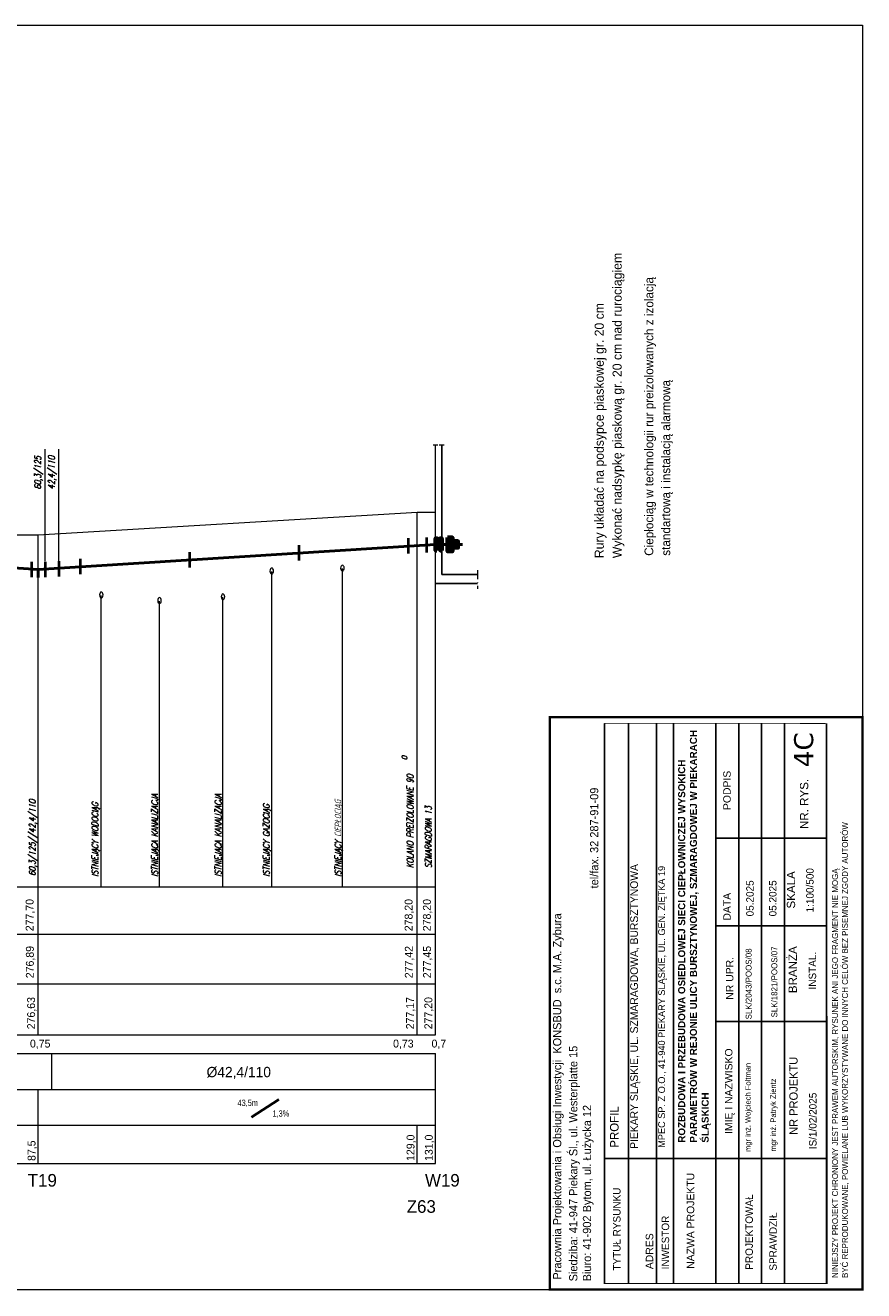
# Model space of a CAD drawing. Extents: x 6567519 to 6569315, y 5583523 to 5585607.
# Tile 67 of 67: x 6568630 to 6568814, y 5585308 to 5585585. Entities that reach past the tile are written whole.
import ezdxf

# ---------------------------------------------------------------- set-up
doc = ezdxf.new("R2010")
doc.units = 0
doc.linetypes.add('GAK', pattern=[3.5, 2, -0.7, 0.1, -0.7])
doc.linetypes.add('KOC', pattern=[2, 1.5, -0.5])
for name, color, linetype, lineweight in [('0-przyłącze', 7, 'CONTINUOUS', 50), ('monitorigng', 220, 'KOC', 30), ('pomocnicza', 140, 'CONTINUOUS', 30), ('siec', 7, 'GAK', 70), ('tekst', 2, 'CONTINUOUS', 20)]:
    doc.layers.add(name, color=color, linetype=linetype, lineweight=lineweight)
for name, color, linetype in [('_D.OBRZEŻE', 43, 'CONTINUOUS'), ('tabela', 141, 'CONTINUOUS'), ('teren', 7, 'CONTINUOUS')]:
    doc.layers.add(name, color=color, linetype=linetype)
doc.styles.add('Opisy018', font='verdana.ttf', dxfattribs={"height": 20})
doc.styles.add('ULICA', font='SIMPLEX', dxfattribs={"width": 0.8, "oblique": 15.00003, "height": 1.25})

msp = doc.modelspace()

# ---------------------------------------------------------------- hatches: boundary and pattern name
at = {"layer": 'siec', "lineweight": 20}
h = msp.add_hatch(color=3, dxfattribs=at)
h.paths.add_polyline_path([(6568725.176, 5585471.859), (6568725.176, 5585471.154), (6568723.984, 5585471.154), (6568723.984, 5585471.859)])
h.paths.add_polyline_path([(6568723.984, 5585470.449), (6568723.984, 5585471.154), (6568725.176, 5585471.154), (6568725.176, 5585470.449)])
h.paths.add_polyline_path([(6568722.917, 5585471.154), (6568723.984, 5585471.154), (6568723.984, 5585470.449), (6568723.984, 5585469.663), (6568722.917, 5585469.663)])
h.paths.add_polyline_path([(6568722.917, 5585472.645), (6568723.984, 5585472.645), (6568723.984, 5585471.154), (6568722.917, 5585471.154)])
at = {"layer": 'siec', "linetype": 'Continuous'}
for points in [[(6568720.265, 5585472.458), (6568720.56, 5585472.458), (6568720.561, 5585469.85), (6568720.265, 5585469.85)], [(6568721.321, 5585472.458), (6568721.616, 5585472.458), (6568721.616, 5585469.85), (6568721.321, 5585469.85)]]:
    msp.add_hatch(color=256, dxfattribs=at).paths.add_polyline_path(points)

# ---------------------------------------------------------------- linework, layer by layer
at = {"layer": '0-przyłącze', "color": 1, "linetype": 'ByBlock', "lineweight": 40}
for p, q in [((6568718.267, 5585472.707), (6568718.267, 5585469.349)), ((6568690.327, 5585471.002), (6568690.327, 5585467.643)), ((6568714.279, 5585472.516), (6568714.279, 5585469.158)), ((6568631.768, 5585467.304), (6568631.768, 5585463.946)), ((6568634.762, 5585467.307), (6568634.762, 5585463.949)), ((6568637.76, 5585467.466), (6568637.76, 5585464.108)), ((6568642.423, 5585467.973), (6568642.423, 5585464.615)), ((6568666.375, 5585469.488), (6568666.375, 5585466.129))]:
    msp.add_line(p, q, dxfattribs=at)
at = {"layer": '0-przyłącze', "color": 0, "lineweight": 20, "extrusion": (0, 0, -1)}
for centre in [(6568684.401, 5585465.329), (6568699.874, 5585465.957), (6568647.069, 5585460.08), (6568659.804, 5585458.847), (6568673.718, 5585459.656)]:
    msp.add_ellipse(centre, major_axis=(0, 0.646), ratio=0.5936938, dxfattribs=at)
at = {"layer": '_D.OBRZEŻE', "color": 0}
for p, q in [((6568757.311, 5585309.158), (6568757.311, 5585431.932)), ((6568762.509, 5585309.195), (6568762.509, 5585431.93)), ((6568768.646, 5585309.214), (6568768.646, 5585431.928)), ((6568772.424, 5585309.214), (6568772.424, 5585431.927)), ((6568781.679, 5585309.214), (6568781.679, 5585431.923)), ((6568786.679, 5585309.214), (6568786.679, 5585431.922)), ((6568791.679, 5585309.214), (6568791.679, 5585431.92)), ((6568796.679, 5585309.214), (6568796.679, 5585431.918)), ((6568805.932, 5585309.214), (6568805.932, 5585431.915)), ((6568805.932, 5585406.787), (6568781.679, 5585406.787)), ((6568805.932, 5585387.598), (6568781.679, 5585387.598)), ((6568805.932, 5585366.585), (6568781.679, 5585366.585)), ((6568805.932, 5585336.586), (6568757.311, 5585336.586))]:
    msp.add_line(p, q, dxfattribs=at)
for points, const_width in [([(6568745.311, 5585307.897), (6568745.311, 5585433.297), (6568813.784, 5585433.297), (6568813.784, 5585307.897)], 0.518), ([(6568757.285, 5585431.932), (6568757.285, 5585309.214), (6568806.082, 5585309.214), (6568806.005, 5585431.915)], 0.148)]:
    msp.add_lwpolyline(points, close=True, dxfattribs=dict(at, const_width=const_width))
at = {"layer": 'monitorigng', "color": 2, "linetype": 'ByBlock', "lineweight": 20}
msp.add_line((6568684.401, 5585396.154), (6568684.401, 5585465.234), dxfattribs=at)
at = {"layer": 'monitorigng', "color": 6, "linetype": 'ByBlock', "lineweight": 20}
msp.add_line((6568699.874, 5585396.154), (6568699.874, 5585465.862), dxfattribs=at)
at = {"layer": 'monitorigng', "color": 5, "linetype": 'ByBlock', "lineweight": 20}
msp.add_line((6568647.069, 5585396.154), (6568647.069, 5585459.986), dxfattribs=at)
at = {"layer": 'monitorigng', "color": 44, "linetype": 'ByBlock', "lineweight": 20}
for p, q in [((6568659.804, 5585396.154), (6568659.804, 5585458.753)), ((6568673.718, 5585396.154), (6568673.718, 5585459.591))]:
    msp.add_line(p, q, dxfattribs=at)
at = {"layer": 'pomocnicza', "color": 0, "lineweight": 20}
for p, q in [((6568633.265, 5585363.693), (6568633.265, 5585396.154)), ((6568716.265, 5585363.693), (6568716.265, 5585396.154)), ((6568720.265, 5585363.693), (6568720.265, 5585396.154)), ((6568720.265, 5585335.54), (6568720.265, 5585359.582)), ((6568633.265, 5585335.54), (6568633.265, 5585351.736)), ((6568716.265, 5585335.54), (6568716.265, 5585343.916))]:
    msp.add_line(p, q, dxfattribs=at)
at = {"layer": 'siec', "linetype": 'ByBlock', "lineweight": 20}
for p, q in [((6568204.74, 5585584.897), (6568813.784, 5585584.897)), ((6568813.784, 5585584.897), (6568813.784, 5585307.897)), ((6568634.762, 5585467.466), (6568634.762, 5585491.998)), ((6568637.76, 5585467.018), (6568637.76, 5585492.045)), ((6568716.265, 5585478.154), (6568633.265, 5585473.154)), ((6568716.265, 5585396.154), (6568716.265, 5585478.154)), ((6568720.265, 5585478.154), (6568716.265, 5585478.154)), ((6568720.265, 5585396.154), (6568720.265, 5585478.154)), ((6568633.265, 5585473.154), (6568621.265, 5585473.154)), ((6568633.265, 5585396.154), (6568633.265, 5585473.154)), ((6568204.74, 5585307.897), (6568813.784, 5585307.897))]:
    msp.add_line(p, q, dxfattribs=at)
at = {"layer": 'siec', "color": 0, "linetype": 'ByBlock', "lineweight": 20}
for p, q in [((6568719.754, 5585492.944), (6568720.777, 5585492.944)), ((6568721.104, 5585492.944), (6568722.127, 5585492.944)), ((6568636.265, 5585351.736), (6568636.265, 5585359.582))]:
    msp.add_line(p, q, dxfattribs=at)
at = {"layer": 'siec', "color": 0, "linetype": 'Continuous', "lineweight": 20}
msp.add_line((6568720.265, 5585473.451), (6568720.265, 5585492.944), dxfattribs=at)
at = {"layer": 'siec', "linetype": 'ByBlock', "lineweight": 50}
for p, q in [((6568633.265, 5585465.654), (6568549.265, 5585471.454)), ((6568720.265, 5585471.154), (6568633.265, 5585465.654)), ((6568633.265, 5585463.921), (6568633.265, 5585465.654))]:
    msp.add_line(p, q, dxfattribs=at)
at = {"layer": 'siec', "color": 1, "linetype": 'ByBlock', "lineweight": 50}
msp.add_line((6568720.265, 5585471.154), (6568726.168, 5585471.154), dxfattribs=at)
at = {"layer": 'siec', "color": 1, "lineweight": 20}
msp.add_line((6568729.435, 5585465.547), (6568729.435, 5585461.397), dxfattribs=at)
at = {"layer": 'siec', "linetype": 'Continuous'}
for points in [[(6568722.917, 5585472.645), (6568723.984, 5585472.645), (6568723.984, 5585469.663), (6568722.917, 5585469.663)], [(6568720.561, 5585469.85), (6568720.265, 5585469.85), (6568720.265, 5585472.458), (6568720.561, 5585472.458)], [(6568721.616, 5585469.85), (6568721.321, 5585469.85), (6568721.321, 5585472.458), (6568721.616, 5585472.458)], [(6568723.984, 5585471.859), (6568725.176, 5585471.859), (6568725.176, 5585470.449), (6568723.984, 5585470.449)]]:
    msp.add_lwpolyline(points, close=True, dxfattribs=at)
at = {"layer": 'tabela', "color": 0, "linetype": 'ByBlock', "lineweight": 20}
for p, q in [((6568458.265, 5585396.154), (6568720.265, 5585396.154)), ((6568458.265, 5585385.747), (6568720.265, 5585385.747)), ((6568458.265, 5585374.886), (6568720.265, 5585374.886)), ((6568458.265, 5585374.886), (6568720.265, 5585374.886)), ((6568458.265, 5585363.693), (6568720.265, 5585363.693)), ((6568458.265, 5585359.582), (6568720.265, 5585359.582)), ((6568458.265, 5585351.736), (6568720.265, 5585351.736)), ((6568458.265, 5585351.736), (6568720.265, 5585351.736)), ((6568458.265, 5585351.736), (6568720.265, 5585351.736)), ((6568458.265, 5585343.916), (6568720.265, 5585343.916)), ((6568458.265, 5585343.916), (6568720.265, 5585343.916)), ((6568458.265, 5585335.54), (6568720.265, 5585335.54))]:
    msp.add_line(p, q, dxfattribs=at)
at = {"layer": 'tekst', "color": 0, "linetype": 'ByBlock', "lineweight": 40}
msp.add_line((6568679.942, 5585345.652), (6568685.936, 5585349.559), dxfattribs=at)
at = {"layer": 'teren', "color": 3}
for p, q in [((6568721.616, 5585492.944), (6568721.616, 5585464.566)), ((6568721.616, 5585464.566), (6568729.435, 5585464.566)), ((6568721.616, 5585464.566), (6568729.435, 5585464.566)), ((6568720.265, 5585462.566), (6568729.435, 5585462.566))]:
    msp.add_line(p, q, dxfattribs=at)

# ---------------------------------------------------------------- texts
at = {"layer": '_D.OBRZEŻE', "color": 0, "attachment_point": 1, "rotation": 90}
for s, insert, char_height, width in [('{\\fArial|b1|i0|c238|p34;\\H0.819x;ROZBUDOWA I PRZEBUDOWA OSIEDLOWEJ SIECI CIEPŁOWNICZEJ WYSOKICH PARAMETRÓW W REJONIE ULICY BURSZTYNOWEJ, SZMARAGDOWEJ W PIEKARACH ŚLĄSKICH\\fArial|b0|i0|c238|p34;\\H1.221x;  }', (6568773.407, 5585340.063), 1.88431, 95.17216), ('{\\fArial|b0|i0|c238|p34;\\Q0;PODPIS}', (6568783.287, 5585412.954), 1.6325, 47.38523), ('{\\H0.8612x; tel/fax. 32 287-91-09}\\P ', (6568754.119, 5585395.12), 2.09, 63.97006), ('{\\fArial|b0|i0|c238|p34;\\Q0;NR. RYS.}', (6568800.087, 5585408.802), 1.81389, 47.38523), (' NINIEJSZY PROJEKT CHRONIONY JEST PRAWEM AUTORSKIM, RYSUNEK ANI JEGO FRAGMENT NIE MOGĄ\\P BYĆ REPRODUKOWANE, POWIELANE LUB WYKORZYSTYWANE DO INNYCH CELÓW BEZ PISEMNEJ ZGODY AUTORÓW', (6568807.122, 5585309.951), 1.3, 144.97931), ('PIEKARY ŚLĄSKIE, UL. SZMARAGDOWA, BURSZTYNOWA', (6568762.917, 5585338.724), 1.6929, 91.89273), ('MPEC SP. Z O.O., 41-940 PIEKARY ŚLĄSKIE, UL. GEN. ZIĘTKA 19', (6568769.041, 5585338.957), 1.5, 103.19293), ('{\\fArial|b0|i0|c238|p34;\\Q0;SKALA}', (6568797.213, 5585391.374), 1.81389, 47.38523), ('^I  1:100/500', (6568801.45, 5585382.78), 1.6325, 47.38523), ('Pracownia Projektowania i Obsługi Inwestycji  KONSBUD  s.c. M.A. Zybura{\\Q15;              }', (6568746.013, 5585310.069), 1.8, 562.17756), ('05.2025', (6568788.314, 5585389.659), 1.6325, 47.38523), ('05.2025', (6568793.314, 5585389.659), 1.6325, 47.38523), ('{\\fArial|b0|i0|c238|p34;\\Q0;DATA}', (6568783.287, 5585388.73), 1.6325, 47.38523), ('SLK/2043/POOS/08', (6568788.193, 5585367.08), 1.3, 45.01597), ('SLK/1821/POOS/07', (6568793.823, 5585367.508), 1.3, 45.01597), ('{\\fArial|b0|i0|c238|p34;\\Q0;BRANŻA}', (6568797.589, 5585372.835), 1.81389, 47.38523), ('{\\fArial|b0|i0|c238|p34;NR UPR.}', (6568783.877, 5585371.39), 1.6325, 47.38523), ('^IINSTAL.', (6568802.001, 5585367.112), 1.6325, 47.38523), ('Siedziba: 41-947 Piekary Śl., ul. Westerplatte 15\\PBiuro: 41-902 Bytom, ul. Łużycka 12', (6568749.539, 5585309.676), 1.8, 96.14539), ('{\\fArial|b0|i0|c238|p34;\\Q0;IMIĘ I NAZWISKO}', (6568783.662, 5585341.98), 1.6325, 47.38523), ('mgr inż. Wojciech Foltman', (6568788.092, 5585338.028), 1.2, 47.38523), ('NR PROJEKTU', (6568797.764, 5585341.774), 1.81389, 47.38523), ('mgr inż. Patryk Zientz', (6568793.635, 5585338.115), 1.2, 47.38523), ('\\A1;    IS/1/02/2025', (6568802.088, 5585336.215), 1.6325, 47.38523), ('PROFIL', (6568758.491, 5585338.962), 1.881, 95.48536), ('{\\fArial|b0|i0|c238|p34;NAZWA PROJEKTU}', (6568775.305, 5585312.429), 1.6325, 47.38523), ('TYTUŁ RYSUNKU', (6568759.161, 5585312.032), 1.6325, 47.38523), ('PROJEKTOWAŁ', (6568788.141, 5585312.246), 1.6325, 47.38523), ('INWESTOR', (6568769.803, 5585312.313), 1.6325, 47.38523), ('SPRAWDZIŁ', (6568793.377, 5585312.037), 1.6325, 47.38523), ('{\\fArial|b0|i0|c238|p34;ADRES }', (6568766.313, 5585312.357), 1.6325, 47.38523)]:
    msp.add_mtext(s, dxfattribs=dict(at, insert=insert, char_height=char_height, width=width))
at = {"layer": '_D.OBRZEŻE', "color": 0, "insert": (6568798.804, 5585422.328), "char_height": 4.18, "width": 6.8401, "attachment_point": 1, "rotation": 90, "style": 'Opisy018'}
msp.add_mtext('4C', dxfattribs=at)
at = {"layer": 'pomocnicza', "lineweight": 20}
for s, height, p in [('Wykonać nadsypkę piaskową gr. 20 cm nad rurociągiem', 2, (6568761.046, 5585468.141)), ('Ciepłociąg w technologii rur preizolowanych z izolacją', 1.92, (6568767.972, 5585468.656)), ('Rury układać na podsypce piaskowej gr. 20 cm', 2, (6568757.121, 5585468.141)), ('standartową i instalacją alarmową ', 1.92, (6568771.663, 5585468.667))]:
    msp.add_text(s, height=height, rotation=90, dxfattribs=at).set_placement(p)
at = {"layer": 'pomocnicza', "color": 0, "linetype": 'ByBlock', "lineweight": 20, "style": 'ULICA', "oblique": 15.00003, "width": 0.8}
for s, height, p in [('60,3/125', 1.4, (6568633.862, 5585483.184)), ('42,4/110', 1.4, (6568636.862, 5585483.231)), ('0', 1.12, (6568714.025, 5585423.926)), ('KOLANO PREIZOLOWANE 90', 1.4, (6568715.41, 5585400.212)), ('ISTNIEJĄCA KANALIZACJA', 1.4, (6568659.456, 5585398.321)), ('ISTNIEJĄCA KANALIZACJA', 1.4, (6568673.371, 5585398.321)), ('ISTNIEJĄCY CIEPŁOCIĄG', 1.4, (6568699.601, 5585398.321)), ('ISTNIEJĄCY WODOCIĄG', 1.4, (6568646.392, 5585398.321)), ('ISTNIEJĄCY GAZOCIĄG', 1.4, (6568683.895, 5585398.321)), ('60,3/125//42,4/110', 1.4, (6568632.666, 5585398.513)), ('SZMARAGDOWA 13', 1.4, (6568719.41, 5585400.212))]:
    msp.add_text(s, height=height, rotation=90, dxfattribs=at).set_placement(p)
at = {"layer": 'tekst', "color": 0, "lineweight": 20}
for s, p in [('277,70', (6568632.241, 5585386.399)), ('278,20', (6568715.241, 5585386.399)), ('278,20', (6568719.241, 5585386.399)), ('276,89', (6568632.285, 5585376.106)), ('277,42', (6568715.285, 5585376.106)), ('277,45', (6568719.285, 5585376.106)), ('276,63', (6568632.562, 5585364.913)), ('277,17', (6568715.562, 5585364.913)), ('277,20', (6568719.562, 5585364.913)), ('87,5', (6568632.664, 5585336.064)), ('129,0', (6568715.664, 5585336.064)), ('131,0', (6568719.664, 5585336.064))]:
    msp.add_text(s, height=1.728, rotation=90, dxfattribs=at).set_placement(p)
for s, height, p in [('0,75', 1.728, (6568631.442, 5585360.917)), ('0,73', 1.728, (6568710.972, 5585360.917)), ('0,7', 1.728, (6568719.395, 5585360.917)), ('%%C42,4/110', 2.2574, (6568670.13, 5585354.415)), ('T19', 2.7648, (6568630.968, 5585330.441)), ('W19', 2.7648, (6568717.968, 5585330.441)), ('Z63', 2.7648, (6568713.968, 5585324.702))]:
    msp.add_text(s, height=height, dxfattribs=at).set_placement(p)
at = {"layer": 'tekst', "color": 0, "lineweight": 20, "width": 0.8}
for s, p in [('43,5m', (6568676.916, 5585348.11)), ('1,3%%%', (6568684.566, 5585345.759))]:
    msp.add_text(s, height=1.38, dxfattribs=at).set_placement(p)

doc.saveas('drawing.dxf')
